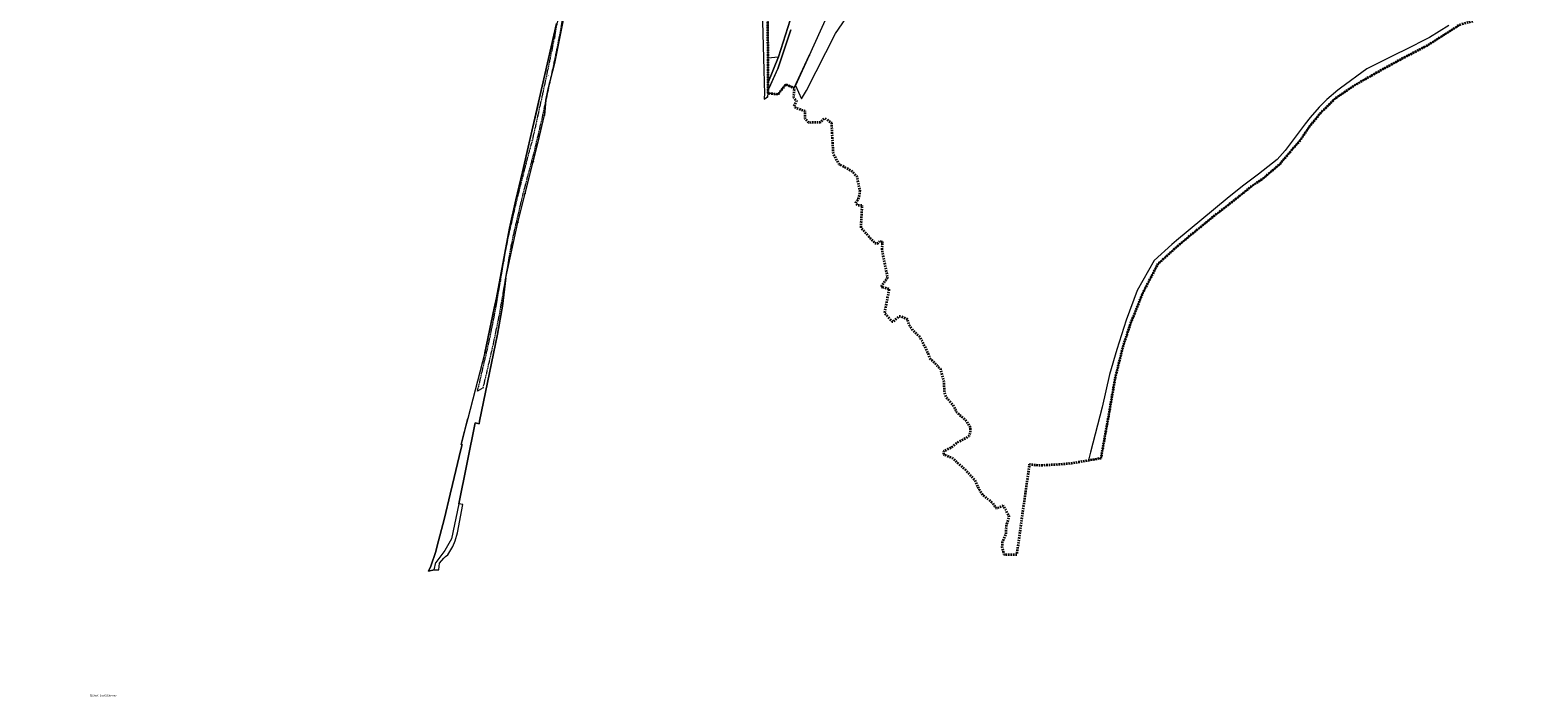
# Model space of a CAD drawing. Header units: metres. Extents: x 7423100 to 7429434, y 5527887 to 5533362.
# Tile 1 of 43: x 7426205 to 7427725, y 5530434 to 5531106. Entities that reach past the tile are written whole.
import ezdxf
from ezdxf.enums import TextEntityAlignment as Align

# ---------------------------------------------------------------- set-up
doc = ezdxf.new("R2010")
doc.units = ezdxf.units.M
doc.header["$MEASUREMENT"] = 0
for name, pattern in [('1.5_0.5', [2, 1.5, -0.5]), ('1.5_1.0', [2.5, 1.5, -1]), ('219-500', [0])]:
    doc.linetypes.add(name, pattern=pattern)
doc.layers.get('0').update_dxf_attribs({"color": 2, "linetype": 'CONTINUOUS', "lineweight": 5})
for name, color, linetype in [('202-punkt graniczny', 7, 'CONTINUOUS'), ('203-punkt graniczny', 7, 'CONTINUOUS'), ('208-opis obrębu', 7, 'CONTINUOUS'), ('216-obręb ewidencyjny', 7, 'CONTINUOUS'), ('218-kontur użytku gruntowego', 7, 'CONTINUOUS'), ('219-działka ewidencyjna', 7, 'CONTINUOUS'), ('jezdnia', 7, 'CONTINUOUS'), ('jezdnia-Atr17', 7, 'CONTINUOUS'), ('pikieta sztuczna', 7, 'CONTINUOUS'), ('pikieta sztuczna-Atr2', 7, 'CONTINUOUS')]:
    doc.layers.add(name, color=color, linetype=linetype)
doc.styles.get("Standard").update_dxf_attribs({"font": 'Working1250.shx', "width": 0.75})

# ---------------------------------------------------------------- blocks, each defined once
blk = doc.blocks.new('203')
at = {"linetype": 'Continuous', "lineweight": 0}
h = blk.add_hatch(color=0, dxfattribs=at)
edge = h.paths.add_edge_path()
edge.add_arc((0, 0), 0.045, 0, 360)
blk = doc.blocks.new('202')
at = {"color": 0, "linetype": 'Continuous', "lineweight": 0}
blk.add_circle((0, 0), 0.25, dxfattribs=at)
blk = doc.blocks.new('PW01')
at = {"linetype": 'Continuous', "lineweight": 13}
h = blk.add_hatch(color=0, dxfattribs=at)
edge = h.paths.add_edge_path()
edge.add_arc((0, 0), 0.045, 0, 360)

msp = doc.modelspace()

# ---------------------------------------------------------------- linework, layer by layer
at = {"layer": '216-obręb ewidencyjny', "color": 7, "linetype": '1.5_1.0', "lineweight": 35, "flags": 128}
msp.add_lwpolyline([(7427465.39, 5530971.07), (7427486.65, 5530995.8), (7427495.11, 5531008.66), (7427506.55, 5531022.56), (7427519.92, 5531035.82), (7427519.91, 5531036.3), (7427540.59, 5531050.32), (7427543.86, 5531052.19), (7427571.29, 5531067.83), (7427590.31, 5531078.09), (7427613.86, 5531090.36), (7427646.86, 5531111.52), (7427660.42, 5531115.01), (7427662.16, 5531129.96), (7427666.71, 5531148.13), (7427670.68, 5531162.93), (7427670.94, 5531163.89), (7427672.3, 5531168.8), (7427678.26, 5531190.44), (7427681.76, 5531206.54), (7427682.92, 5531211.85), (7427685.79, 5531222.97), (7427687.08, 5531227.98), (7427693.27, 5531251.97), (7427696.49, 5531267.22), (7427697.15, 5531271.2), (7427705.01, 5531310.69), (7427706.98, 5531318.96), (7427709.16, 5531328.11), (7427710.97, 5531335.69), (7427711.99, 5531339.94), (7427715.7, 5531355.5), (7427716.72, 5531359.77), (7427717.33, 5531364), (7427719.63, 5531379.83), (7427720.91, 5531389.52), (7427720.1, 5531400.42), (7427722.9, 5531410.64), (7427724.18, 5531415.32), (7427734.05, 5531441.54), (7427734.54, 5531443.09), (7427737.48, 5531452.46), (7427746.03, 5531479.69), (7427750.79, 5531494.86), (7427755.27, 5531510.07), (7427764.29, 5531529.18), (7427769.04, 5531539.24), (7427783.7, 5531570.71), (7427800.96, 5531607.54), (7427810.14, 5531623.35), (7427817.05, 5531636.63), (7427820.22, 5531642.47), (7427823.76, 5531648.03), (7427828.76, 5531655.37), (7427835.75, 5531664.29), (7427847.7, 5531677.49), (7427857.3, 5531686.9), (7427863.35, 5531692.87), (7427866.84, 5531696.83), (7427873.21, 5531704.1), (7427875.02, 5531705.91), (7427875.9, 5531707), (7427877.05, 5531708.44), (7427882.64, 5531718.45), (7427883.93, 5531724.65), (7427887.73, 5531737.45), (7427891.69, 5531759.66), (7427891.48, 5531770.46), (7427892.27, 5531774.96), (7427890.97, 5531788.46), (7427890.75, 5531791.66), (7427885.03, 5531805.66), (7427884.53, 5531810.46), (7427884.63, 5531821.26), (7427891.42, 5531829.87), (7427906.99, 5531843.29), (7427916.38, 5531849.6), (7427929.99, 5531858.62), (7427946.45, 5531871.55), (7427946.91, 5531871.91), (7427951.16, 5531875.24), (7427948.04, 5531885.94), (7427960.54, 5531891.76), (7427964.44, 5531893.96), (7427978.13, 5531902.58), (7427991.32, 5531911), (7427995.73, 5531914.4), (7427996.71, 5531915.9), (7428010.31, 5531933.22), (7428022.68, 5531948.64), (7428034.97, 5531962.18), (7428048.85, 5531977.47), (7428055.64, 5531984.98), (7428067.62, 5531997.2), (7428088.07, 5532025.51), (7428095.13, 5532035.33), (7428118.02, 5532068.16), (7428124.13, 5532078.7), (7428127.6, 5532086.43), (7428137.36, 5532105.5), (7428146.28, 5532123.5), (7428156.46, 5532144.02), (7428165.92, 5532158.25), (7428174.92, 5532171.78), (7428184.81, 5532186.66), (7428197.91, 5532202.59), (7428203.6, 5532209.48), (7428212.77, 5532220.89), (7428222.36, 5532235.31), (7428227.59, 5532243.5), (7428239.65, 5532262.38), (7428262.18, 5532297.65), (7428262.89, 5532298.76), (7428267.28, 5532305.27), (7428280.85, 5532326.69), (7428294.78, 5532347.64), (7428302.22, 5532358.82), (7428306.83, 5532365.67), (7428308.41, 5532368.04), (7428310.22, 5532370.36), (7428313.2, 5532374.23), (7428314.71, 5532376.31), (7428318.18, 5532381.07), (7428330.97, 5532398.67), (7428340.32, 5532409.75), (7428341.48, 5532411.12), (7428357.54, 5532430.19), (7428358.07, 5532430.74), (7428411.8, 5532486.32), (7428420.17, 5532494.97), (7428420.71, 5532514.43), (7428420.95, 5532523.18), (7428421.59, 5532527.21), (7428425.03, 5532549.05), (7428428.58, 5532569.99), (7428428.82, 5532571.49), (7428433.55, 5532592.4), (7428433.7, 5532593.44), (7428439.72, 5532619.61), (7428441.16, 5532625.98), (7428447.68, 5532655.92), (7428448.85, 5532661.03), (7428450.4, 5532665.64), (7428456.16, 5532686.26), (7428464.05, 5532721.04), (7428466.61, 5532731.38), (7428471.44, 5532750.92), (7428477.31, 5532786.2), (7428477.75, 5532788.76), (7428481.61, 5532811.28), (7428485.02, 5532830.33), (7428485.96, 5532835.64), (7428489.02, 5532852.8), (7428491.88, 5532884.65), (7428490.49, 5532905.24), (7428489.9, 5532907.75), (7428488.34, 5532914.39), (7428477.51, 5532960.55), (7428474.58, 5532973.05), (7428466, 5532997.55), (7428463.57, 5533004.48), (7428458.75, 5533013.92), (7428458.62, 5533014.17), (7428456.91, 5533017.43), (7428443.52, 5533043.76), (7428441.89, 5533047.26), (7428432.02, 5533068.57), (7428429.1, 5533071.41), (7428421.46, 5533086.24), (7428417.65, 5533092.55), (7428416.37, 5533094.67), (7428407.6, 5533109.19), (7428399.88, 5533122.56), (7428399, 5533122.14), (7428384.14, 5533113.56), (7428358.23, 5533099.08), (7428353.17, 5533095.29), (7428350.35, 5533093.25), (7428346.37, 5533087.46), (7428335.97, 5533072.33), (7428323.99, 5533067.92), (7428302.18, 5533062.69), (7428276.87, 5533061.14), (7428266.59, 5533051.05), (7428253.59, 5533046.43), (7428242.99, 5533044.21), (7428237.11, 5533042.98), (7428216.6, 5533038.69), (7428207.43, 5533032.49), (7428201.31, 5533028.37), (7428186.87, 5533034.21), (7428178.41, 5533037.64), (7428168.31, 5533043.53), (7428156.68, 5533050.32), (7428152.08, 5533051.21), (7428139.57, 5533053.7), (7428130.77, 5533054.49), (7428119.27, 5533054.07), (7428110.39, 5533057.64), (7428098.36, 5533062.45), (7428085.46, 5533065.12), (7428082.36, 5533065.74), (7428081.89, 5533065.84), (7428070.35, 5533068.22), (7428061.98, 5533066.4), (7428048.15, 5533063.39), (7428038.77, 5533047.18), (7428032.37, 5533043.17), (7428026.27, 5533043.06), (7428020.58, 5533038.95), (7428010.18, 5533037.34), (7428004.88, 5533032.35), (7428000.78, 5533031.33), (7427991.37, 5533039.32), (7427978.58, 5533036.3), (7427952.09, 5533018.67), (7427941.39, 5533020.76), (7427919.92, 5533006.23), (7427911, 5533012.52), (7427905.49, 5533014.21), (7427886.6, 5533008.59), (7427878.01, 5533000.38), (7427860.42, 5533000.76), (7427856.1, 5533001.85), (7427848.81, 5532996.66), (7427844.63, 5532991.34), (7427833.61, 5532990.73), (7427830.19, 5532991.64), (7427821.61, 5532993.91), (7427801.42, 5532985.49), (7427799.22, 5532979.48), (7427785.84, 5532966.97), (7427779.24, 5532967.86), (7427772.74, 5532960.45), (7427767.37, 5532956.38), (7427761.35, 5532951.84), (7427743.15, 5532949.01), (7427722.47, 5532935.19), (7427714.87, 5532934.58), (7427709.39, 5532926.54), (7427704.5, 5532919.36), (7427708.29, 5532915.77), (7427670.41, 5532894.32), (7427670.93, 5532880.52), (7427657.14, 5532869.3), (7427642.64, 5532867.08), (7427645.86, 5532850.69), (7427643.03, 5532847), (7427633.28, 5532834.37), (7427615.99, 5532825.25), (7427601.39, 5532824.63), (7427597.79, 5532823.93), (7427581.3, 5532814.61), (7427580.3, 5532810.2), (7427580.42, 5532795), (7427576.24, 5532791), (7427570.13, 5532794.22), (7427563.82, 5532792.78), (7427562.43, 5532787.98), (7427561.24, 5532774.38), (7427551.65, 5532769.58), (7427547.26, 5532760.96), (7427544.28, 5532754.15), (7427533.08, 5532741.74), (7427525.48, 5532737.93), (7427518.21, 5532726.52), (7427513.32, 5532717.41), (7427504.52, 5532717.4), (7427487.72, 5532704.38), (7427495.32, 5532704.29), (7427498.54, 5532689.89), (7427484.95, 5532677.28), (7427484.98, 5532651.87), (7427464.18, 5532651.45), (7427460.58, 5532649.84), (7427460.99, 5532643.84), (7427465.4, 5532634.15), (7427460.42, 5532613.54), (7427455.72, 5532615.13), (7427452.43, 5532610.13), (7427448.23, 5532604.02), (7427444.65, 5532592.42), (7427427.06, 5532617.78), (7427421.61, 5532625.63), (7427420.8, 5532626.79), (7427411.78, 5532658.19), (7427364.62, 5532687.57), (7427347.71, 5532698.11), (7427346.79, 5532699.21), (7427344.7, 5532701.4), (7427342.3, 5532704.01), (7427333.69, 5532713.7), (7427318.37, 5532727.88), (7427303.07, 5532740.88), (7427298.11, 5532747.05), (7427296.37, 5532749.08), (7427268.49, 5532781.32), (7427267.82, 5532783.26), (7427259.56, 5532807), (7427252.16, 5532814.12), (7427243.84, 5532820.46), (7427230.79, 5532830.42), (7427219.84, 5532834.08), (7427209.87, 5532841.08), (7427193.37, 5532852.69), (7427182.89, 5532860), (7427174.62, 5532859.49), (7427145.07, 5532858.45), (7427135.91, 5532866.04), (7427132.23, 5532869.46), (7427126.09, 5532875.17), (7427076.64, 5532870.89), (7427049.99, 5532868.58), (7427047.59, 5532868.37), (7427026.08, 5532874.55), (7427016.08, 5532860.54), (7427008.18, 5532860.73), (7426998.37, 5532865.01), (7426993.57, 5532865.31), (7426989.58, 5532862.4), (7426988.78, 5532860.4), (7426986.29, 5532851.8), (7426984.19, 5532848.5), (7426982.39, 5532847.69), (7426978.39, 5532847.49), (7426977.09, 5532848.19), (7426969.09, 5532851.58), (7426959.87, 5532862.77), (7426953.16, 5532871.16), (7426945.26, 5532873.55), (7426936.06, 5532873.14), (7426920.57, 5532864.42), (7426901.08, 5532863.8), (7426886.66, 5532866.48), (7426858.04, 5532878.55), (7426848.24, 5532881.24), (7426836.84, 5532880.62), (7426827.84, 5532879.91), (7426830.51, 5532900.52), (7426808.91, 5532900.59), (7426800.31, 5532895.22), (7426796.37, 5532893.4), (7426789.7, 5532888.11), (7426781.63, 5532889.28), (7426754.99, 5532893.14), (7426744.12, 5532893.84), (7426734.31, 5532891.8), (7426711.8, 5532899.48), (7426702, 5532898.36), (7426693.7, 5532899.45), (7426692.22, 5532900.2), (7426674.39, 5532909.13), (7426669.98, 5532913.63), (7426663.87, 5532922.12), (7426661.18, 5532925.82), (7426658.16, 5532931.82), (7426655.95, 5532934.41), (7426649.04, 5532945.81), (7426645.83, 5532951.2), (7426640.82, 5532959.4), (7426638.03, 5532965.11), (7426635.21, 5532971.85), (7426627.58, 5532990.09), (7426626.18, 5532991.48), (7426624.88, 5532994.48), (7426623.97, 5532999.48), (7426620.98, 5533006.08), (7426616.87, 5533014.08), (7426614.76, 5533021.27), (7426613.64, 5533026.07), (7426610.63, 5533032.47), (7426608.22, 5533041.77), (7426605.48, 5533049.24), (7426603.61, 5533051.26), (7426592.7, 5533056.75), (7426580.15, 5533046.73), (7426559.81, 5533036.46), (7426519.01, 5533024.9), (7426518.28, 5533023.04), (7426514.97, 5533017.94), (7426514.75, 5533017.59), (7426500.99, 5532994.8), (7426500.35, 5532993.34), (7426498.19, 5532988.31), (7426496.88, 5532985.26), (7426490.01, 5532968.92), (7426485.4, 5532963.11), (7426483.96, 5532961.5), (7426472.92, 5532949.1), (7426472.15, 5532948.45), (7426452.58, 5532932.24), (7426428.19, 5532912.05), (7426404.95, 5532894.16), (7426397.78, 5532889.1), (7426388.33, 5532882.33), (7426375.2, 5532872.72), (7426353.34, 5532856.95), (7426347.97, 5532853.12), (7426324.46, 5532836.35), (7426308.66, 5532825.84), (7426302.59, 5532821.82), (7426280.93, 5532806.53), (7426256.54, 5532788.68), (7426246.89, 5532772.58), (7426238.77, 5532759.05), (7426236.22, 5532754.79), (7426233.15, 5532748.09), (7426223.08, 5532729.89), (7426207.6, 5532686.75), (7426205.22, 5532668.96), (7426205.34, 5532656.24), (7426209.96, 5532635.56), (7426270.77, 5532631.12), (7426295.38, 5532629.65), (7426305.25, 5532629.45), (7426316.44, 5532629.22), (7426328.89, 5532628.97), (7426383.49, 5532627.84), (7426385.49, 5532624.62), (7426413.22, 5532606.59), (7426432.44, 5532579.29), (7426443.17, 5532570.44), (7426447.97, 5532566.55), (7426451.02, 5532567.14), (7426461.37, 5532569.14), (7426478.18, 5532564.16), (7426480.97, 5532561.23), (7426483.68, 5532558.37), (7426512.71, 5532536.9), (7426518.25, 5532525.75), (7426527.4, 5532507.34), (7426528.95, 5532504.21), (7426550.34, 5532513.94), (7426578.56, 5532504.07), (7426582.06, 5532504.15), (7426613.86, 5532504.82), (7426617.75, 5532514.72), (7426623.85, 5532512.23), (7426648.75, 5532521.26), (7426655.66, 5532511.37), (7426666.78, 5532507.62), (7426670.47, 5532506.38), (7426687.18, 5532509.1), (7426688.46, 5532513.51), (7426696.31, 5532513.53), (7426710.76, 5532513.53), (7426713.35, 5532512.17), (7426715.28, 5532511.14), (7426718.81, 5532512.36), (7426724.26, 5532514.25), (7426729.27, 5532506.35), (7426741.47, 5532506.27), (7426752.07, 5532508.72), (7426762.57, 5532501.94), (7426771, 5532487.04), (7426784.58, 5532482.07), (7426784.61, 5532480.06), (7426784.74, 5532475.23), (7426798.04, 5532465.6), (7426803.52, 5532472.24), (7426815.21, 5532479.25), (7426817.5, 5532488.26), (7426823.9, 5532489.19), (7426833.5, 5532490.58), (7426844.71, 5532486.59), (7426861.41, 5532486.81), (7426874.15, 5532476.26), (7426878.53, 5532472.63), (7426886.83, 5532474.04), (7426887.52, 5532483.34), (7426894.84, 5532477.35), (7426905.33, 5532474.36), (7426924.83, 5532475.68), (7426948.46, 5532452.04), (7426964.32, 5532445.33), (7426976.98, 5532439.97), (7426984.88, 5532440.72), (7426988.48, 5532440.66), (7426992.18, 5532439.66), (7426995.88, 5532437.76), (7426977.65, 5532403.01), (7426962.67, 5532374.42), (7426960.36, 5532369.95), (7426955.2, 5532359.9), (7426924.94, 5532300.98), (7426921.45, 5532292.26), (7426919.66, 5532283.66), (7426917.17, 5532271.65), (7426911.31, 5532227.57), (7426911.15, 5532226.39), (7426909.94, 5532217.32), (7426909.34, 5532212.84), (7426904.97, 5532190.63), (7426902.69, 5532174.22), (7426892.77, 5532101.7), (7426892.48, 5532099.71), (7426891.98, 5532096.3), (7426902.63, 5532060.9), (7426905.03, 5532052.91), (7426908.77, 5532035.02), (7426912.8, 5532004.4), (7426914, 5531995.32), (7426900.71, 5531976.53), (7426903.32, 5531976.09), (7426918.79, 5531973.49), (7426934.31, 5531960.45), (7426940.15, 5531954.66), (7426947.86, 5531949.55), (7426956.74, 5531945.34), (7426966.06, 5531940.92), (7426985.89, 5531931.5), (7426992.71, 5531925.4), (7427008.28, 5531920.67), (7427008.58, 5531920.57), (7427018.94, 5531917.44), (7427022.51, 5531916.34), (7427036.52, 5531909.46), (7427039.97, 5531904.23), (7427045.05, 5531896.56), (7427045.71, 5531886.51), (7427046.93, 5531869.5), (7427039.34, 5531861.65), (7427039.77, 5531849.58), (7427058.41, 5531833.42), (7427069.04, 5531835.52), (7427077.31, 5531833.2), (7427066.34, 5531809.48), (7427059.22, 5531795.17), (7427047.43, 5531771.5), (7427030.72, 5531737.93), (7427030.13, 5531733.63), (7427029.43, 5531731.43), (7427022.66, 5531709.42), (7427019.27, 5531700.11), (7427014.28, 5531685.4), (7427001.92, 5531652.59), (7427000.53, 5531646.58), (7426999.52, 5531641.61), (7426998.23, 5531631.7), (7426991.78, 5531594.74), (7426991.4, 5531583.17), (7426990.27, 5531566.87), (7426990.24, 5531550.36), (7426989.73, 5531544.77), (7426987.64, 5531522.63), (7426985.96, 5531504.82), (7426984.82, 5531493.03), (7426986.1, 5531487.11), (7426981.47, 5531443.78), (7426977.76, 5531429.02), (7426975.05, 5531404.33), (7426975.44, 5531396.13), (7426974.63, 5531391.34), (7426974.71, 5531388.72), (7426973.15, 5531375.95), (7426972.52, 5531370.17), (7426972.26, 5531369.28), (7426962.42, 5531315.6), (7426962.3, 5531314.96), (7426956.92, 5531271.95), (7426953.08, 5531240.63), (7426952.41, 5531236), (7426949.55, 5531199.94), (7426949.29, 5531182.09), (7426948.67, 5531151.75), (7426948.83, 5531077.97), (7426948.89, 5531052.46), (7426949, 5531044.75), (7426949.06, 5531042.26), (7426959.47, 5531041.2), (7426967.17, 5531051.07), (7426975.56, 5531047.46), (7426974.73, 5531037.81), (7426977.82, 5531034.33), (7426975.26, 5531028.98), (7426976.11, 5531028.3), (7426977.17, 5531027.68), (7426986.27, 5531024.3), (7426986.18, 5531016.79), (7426989.75, 5531012.82), (7427001.99, 5531013.1), (7427006.48, 5531017.32), (7427011.17, 5531013.73), (7427012.99, 5531012.33), (7427014.48, 5530985.54), (7427014.74, 5530981.13), (7427020.54, 5530971.03), (7427033.35, 5530964.15), (7427038.55, 5530958.35), (7427040.32, 5530950.17), (7427041.57, 5530944.36), (7427041.49, 5530941.06), (7427040.68, 5530937.35), (7427039.38, 5530934.35), (7427037.7, 5530932.55), (7427037.39, 5530931.15), (7427038.89, 5530929.65), (7427043.79, 5530929.36), (7427042.62, 5530906.75), (7427051.9, 5530896.56), (7427056.64, 5530891.37), (7427059.44, 5530890.87), (7427061.75, 5530893.09), (7427064.44, 5530892.38), (7427063.86, 5530884.68), (7427067.06, 5530868.79), (7427069.58, 5530856.38), (7427067.98, 5530854.38), (7427063.19, 5530847.37), (7427071.19, 5530845.18), (7427067.66, 5530826.85), (7427066.52, 5530820.97), (7427074.23, 5530812.38), (7427075.63, 5530812.48), (7427078.76, 5530815.4), (7427081.33, 5530817.79), (7427083.13, 5530817.69), (7427089.73, 5530814.8), (7427090.84, 5530809.4), (7427095.06, 5530803.62), (7427099.57, 5530799.35), (7427102.05, 5530797.01), (7427110.17, 5530781.02), (7427111.98, 5530775.52), (7427113.88, 5530773.62), (7427119.56, 5530767.9), (7427122.91, 5530764.53), (7427126.31, 5530751.64), (7427126.72, 5530742.44), (7427127.63, 5530738.44), (7427128.73, 5530735.94), (7427135.94, 5530727.75), (7427138.95, 5530721.45), (7427141.45, 5530718.85), (7427147.76, 5530713.76), (7427152.67, 5530706.46), (7427153.17, 5530702.86), (7427152.87, 5530700.66), (7427151.68, 5530696.86), (7427148.68, 5530694.86), (7427140.3, 5530690.45), (7427133.89, 5530685.24), (7427126.01, 5530681.43), (7427126.1, 5530678.63), (7427128.3, 5530677.73), (7427134.8, 5530674.94), (7427139.71, 5530670.44), (7427147.22, 5530663.75), (7427153.83, 5530656.66), (7427155.34, 5530654.95), (7427157.53, 5530652.46), (7427162.16, 5530642.77), (7427165.25, 5530637.97), (7427175.76, 5530629.58), (7427178.57, 5530624.69), (7427180.77, 5530624.69), (7427186.27, 5530626.91), (7427192.08, 5530616), (7427189.19, 5530606.6), (7427188.9, 5530598.51), (7427185.31, 5530590.49), (7427185.03, 5530585.49), (7427186.32, 5530580.79), (7427186.94, 5530577.59), (7427200.13, 5530577.71), (7427212.92, 5530668.53), (7427222.92, 5530667.54), (7427239.22, 5530668.36), (7427254.72, 5530669.58), (7427272.1, 5530672.58), (7427285.02, 5530674.82), (7427292.63, 5530716.94), (7427299.23, 5530754.84), (7427307.45, 5530788.08), (7427314.93, 5530810.57), (7427327.03, 5530840.89), (7427342.59, 5530870.71), (7427344.82, 5530872.71), (7427348.58, 5530876.1), (7427360.47, 5530886.83), (7427372.76, 5530897.35), (7427375.04, 5530899.22), (7427399.94, 5530919.58), (7427404.64, 5530923.21), (7427411.42, 5530928.44), (7427415.71, 5530931.74), (7427439.25, 5530950.63), (7427447.3, 5530955.64)], close=True, dxfattribs=at)
at = {"layer": '218-kontur użytku gruntowego', "color": 3, "linetype": 'Continuous', "lineweight": 18, "flags": 128}
for points in [[(7426734.44, 5531073.86), (7426751.23, 5531157.67)], [(7426948.67, 5531151.75), (7426948.83, 5531077.97)], [(7426959.69, 5531078.73), (7426983.29, 5531152.94)], [(7426983.29, 5531152.94), (7426959.69, 5531078.73)], [(7427017.35, 5531102.46), (7427038.05, 5531132.47)], [(7426735.84, 5531112.5), (7426718.91, 5531037.55)], [(7427008.14, 5531118.82), (7426990.67, 5531080.23)], [(7426959.06, 5531066.9), (7426972.1, 5531105.95)], [(7426987.95, 5531044.99), (7427017.35, 5531102.46)], [(7427615.94, 5531098.22), (7427611.93, 5531096.2)], [(7427613.86, 5531090.36), (7427646.86, 5531111.52)], [(7427635.7, 5531110.31), (7427615.94, 5531098.22)], [(7427594.83, 5531087.6), (7427579.24, 5531079.83)], [(7427590.31, 5531078.09), (7427613.86, 5531090.36)], [(7427611.93, 5531096.2), (7427594.83, 5531087.6)], [(7426727.61, 5531046.51), (7426734.44, 5531073.86)], [(7426948.83, 5531077.97), (7426959.69, 5531078.73)], [(7426959.69, 5531078.73), (7426948.89, 5531052.46)], [(7426950.49, 5531048.03), (7426959.06, 5531066.9)], [(7426990.67, 5531080.23), (7426976.77, 5531050.09)], [(7427552.74, 5531066.62), (7427526.2, 5531047.26)], [(7427543.86, 5531052.19), (7427571.29, 5531067.83)], [(7427579.24, 5531079.83), (7427552.74, 5531066.62)], [(7427571.29, 5531067.83), (7427582.65, 5531073.96)], [(7427582.65, 5531073.96), (7427590.31, 5531078.09)], [(7426948.89, 5531052.46), (7426949, 5531044.75)], [(7427540.59, 5531050.32), (7427543.86, 5531052.19)], [(7426718.91, 5531037.55), (7426716.01, 5531024.99)], [(7426725.1, 5531035.19), (7426727.61, 5531046.51)], [(7426949, 5531044.75), (7426950.49, 5531048.03)], [(7426976.77, 5531050.09), (7426982.81, 5531036.39)], [(7426982.81, 5531036.39), (7426987.95, 5531044.99)], [(7427523.65, 5531045.14), (7427512.7, 5531035.81)], [(7427519.91, 5531036.3), (7427540.59, 5531050.32)], [(7427519.92, 5531035.82), (7427519.91, 5531036.3)], [(7427526.2, 5531047.26), (7427523.65, 5531045.14)], [(7426716.01, 5531024.99), (7426710.15, 5530999.58)], [(7426723.68, 5531019.94), (7426725.1, 5531035.19)], [(7427495.11, 5531008.66), (7427506.55, 5531022.56)], [(7427504.81, 5531028.26), (7427495.89, 5531017.74)], [(7427512.7, 5531035.81), (7427504.81, 5531028.26)], [(7427506.55, 5531022.56), (7427519.92, 5531035.82)], [(7426717.26, 5530993), (7426723.68, 5531019.94)], [(7427490.83, 5531011.3), (7427470.47, 5530984.42)], [(7427486.65, 5530995.8), (7427495.11, 5531008.66)], [(7427495.89, 5531017.74), (7427490.83, 5531011.3)], [(7426710.15, 5530999.58), (7426701.73, 5530963.09)], [(7426712.53, 5530973.12), (7426717.26, 5530993)], [(7427465.39, 5530971.07), (7427486.65, 5530995.8)], [(7427462.44, 5530975.39), (7427443.6, 5530960.75)], [(7427470.47, 5530984.42), (7427462.44, 5530975.39)], [(7426701.73, 5530963.09), (7426699.89, 5530955.46)], [(7426708.42, 5530957.48), (7426712.53, 5530973.12)], [(7427443.6, 5530960.75), (7427427.62, 5530948.75)], [(7427447.3, 5530955.64), (7427465.39, 5530971.07)], [(7426699.89, 5530955.46), (7426694.9, 5530934.78)], [(7426704.14, 5530941.23), (7426707.08, 5530952.4)], [(7426707.08, 5530952.4), (7426708.42, 5530957.48)], [(7427427.62, 5530948.75), (7427412.19, 5530936.11)], [(7427415.71, 5530931.74), (7427439.25, 5530950.63)], [(7427439.25, 5530950.63), (7427447.3, 5530955.64)], [(7426694.49, 5530932.96), (7426690.12, 5530913.43)], [(7426694.9, 5530934.78), (7426694.49, 5530932.96)], [(7426697.05, 5530912.09), (7426704.14, 5530941.23)], [(7427412.19, 5530936.11), (7427361.08, 5530893.81)], [(7427411.42, 5530928.44), (7427415.71, 5530931.74)], [(7427372.76, 5530897.35), (7427399.94, 5530919.58)], [(7427399.94, 5530919.58), (7427404.64, 5530923.21)], [(7427404.64, 5530923.21), (7427411.42, 5530928.44)], [(7426684.93, 5530856.17), (7426697.05, 5530912.09)], [(7426688.53, 5530906.35), (7426686.86, 5530897.47)], [(7426690.12, 5530913.43), (7426688.53, 5530906.35)], [(7426685.41, 5530889.8), (7426675.26, 5530835.97)], [(7426686.86, 5530897.47), (7426685.41, 5530889.8)], [(7427356.14, 5530889.73), (7427338.53, 5530873.87)], [(7427348.58, 5530876.1), (7427360.47, 5530886.83)], [(7427361.08, 5530893.81), (7427356.14, 5530889.73)], [(7427360.47, 5530886.83), (7427372.76, 5530897.35)], [(7427338.53, 5530873.87), (7427321.47, 5530843.37)], [(7427327.03, 5530840.89), (7427342.59, 5530870.71)], [(7427342.59, 5530870.71), (7427344.82, 5530872.71)], [(7427344.82, 5530872.71), (7427348.58, 5530876.1)], [(7426681.57, 5530827.9), (7426684.93, 5530856.17)], [(7427321.47, 5530843.37), (7427310.34, 5530813.52)], [(7427314.93, 5530810.57), (7427327.03, 5530840.89)], [(7426673.15, 5530825.88), (7426670.03, 5530811.32)], [(7426675.26, 5530835.97), (7426673.15, 5530825.88)], [(7426676.5, 5530799.51), (7426681.57, 5530827.9)], [(7426670.03, 5530811.32), (7426663.48, 5530780.72)], [(7427310.34, 5530813.52), (7427300.91, 5530784.09)], [(7427307.45, 5530788.08), (7427314.93, 5530810.57)], [(7426658.32, 5530711.85), (7426676.5, 5530799.51)], [(7426663.48, 5530780.72), (7426646.52, 5530714.75)], [(7427300.91, 5530784.09), (7427293.37, 5530758.79)], [(7427299.23, 5530754.84), (7427307.45, 5530788.08)], [(7427293.37, 5530758.79), (7427286.1, 5530726.06)], [(7427292.63, 5530716.94), (7427299.23, 5530754.84)], [(7427286.1, 5530726.06), (7427274.21, 5530680.62)], [(7427285.02, 5530674.82), (7427292.63, 5530716.94)], [(7426637.27, 5530628.8), (7426653.73, 5530710.08)], [(7426644.64, 5530707.36), (7426639.85, 5530688.51)], [(7426646.52, 5530714.75), (7426644.64, 5530707.36)], [(7426653.73, 5530710.08), (7426657.77, 5530709.31)], [(7426657.77, 5530709.31), (7426658.32, 5530711.85)], [(7426640.62, 5530688.3), (7426639.43, 5530683.27)], [(7426639.85, 5530688.51), (7426640.62, 5530688.3)], [(7426639.43, 5530683.27), (7426631.07, 5530648.03)], [(7427274.21, 5530680.62), (7427272.1, 5530672.58)], [(7427272.1, 5530672.58), (7427285.02, 5530674.82)], [(7426631.07, 5530648.03), (7426628.68, 5530638.26)], [(7426628.68, 5530638.26), (7426622.81, 5530614.26)], [(7426635.96, 5530599.49), (7426641.32, 5530628.08)], [(7426641.32, 5530628.08), (7426637.27, 5530628.8)], [(7426622.81, 5530614.26), (7426615.08, 5530584.97)], [(7426633.62, 5530591.45), (7426635.96, 5530599.49)], [(7426614.32, 5530580.78), (7426609.19, 5530566.05)], [(7426615.08, 5530584.97), (7426614.32, 5530580.78)], [(7426626.44, 5530577.43), (7426631.25, 5530585.61)], [(7426631.25, 5530585.61), (7426633.62, 5530591.45)], [(7426609.19, 5530566.05), (7426606.84, 5530560.91)], [(7426617.4, 5530562.22), (7426617.85, 5530569.01)], [(7426617.85, 5530569.01), (7426622.46, 5530573.92)], [(7426622.46, 5530573.92), (7426624.11, 5530575.68)], [(7426624.11, 5530575.68), (7426626.44, 5530577.43)], [(7426606.84, 5530560.91), (7426612.52, 5530562.16)], [(7426612.52, 5530562.16), (7426617.4, 5530562.22)]]:
    msp.add_lwpolyline(points, dxfattribs=at)
at = {"layer": '219-działka ewidencyjna', "color": 7, "linetype": '219-500', "lineweight": 18, "flags": 128}
for points in [[(7426942.7, 5531151.26), (7426944.87, 5531065.57)], [(7426948.67, 5531151.75), (7426948.83, 5531077.97)], [(7426983.29, 5531152.94), (7426959.69, 5531078.73)], [(7426734.44, 5531073.86), (7426747.27, 5531137.89)], [(7426718.91, 5531037.55), (7426735.84, 5531112.5)], [(7427008.14, 5531118.82), (7426990.67, 5531080.23)], [(7426972.1, 5531105.95), (7426959.06, 5531066.9)], [(7426727.61, 5531046.51), (7426734.44, 5531073.86)], [(7426948.83, 5531077.97), (7426948.89, 5531052.46)], [(7426948.89, 5531052.46), (7426959.69, 5531078.73)], [(7426949, 5531044.75), (7426959.06, 5531066.9)], [(7426975.56, 5531047.46), (7426990.67, 5531080.23)], [(7426944.87, 5531065.57), (7426945.46, 5531041.33)], [(7426948.89, 5531052.46), (7426949, 5531044.75)], [(7426701.73, 5530963.09), (7426718.91, 5531037.55)], [(7426727.61, 5531046.51), (7426725.1, 5531035.19)], [(7426945.13, 5531036.16), (7426948.6, 5531038.53)], [(7426945.2, 5531037.39), (7426945.13, 5531036.16)], [(7426945.46, 5531041.33), (7426945.2, 5531037.39)], [(7426949.06, 5531042.26), (7426948.6, 5531038.53)], [(7426949, 5531044.75), (7426949.06, 5531042.26)], [(7426949.06, 5531042.26), (7426959.47, 5531041.2)], [(7426959.47, 5531041.2), (7426967.17, 5531051.07)], [(7426975.56, 5531047.46), (7426967.17, 5531051.07)], [(7426725.1, 5531035.19), (7426723.68, 5531019.94)], [(7426712.53, 5530973.12), (7426723.68, 5531019.94)], [(7426694.9, 5530934.78), (7426701.73, 5530963.09)], [(7426704.14, 5530941.23), (7426712.53, 5530973.12)], [(7426688.53, 5530906.35), (7426694.9, 5530934.78)], [(7426697.05, 5530912.09), (7426704.14, 5530941.23)], [(7426675.26, 5530835.97), (7426688.53, 5530906.35)], [(7426684.93, 5530856.17), (7426697.05, 5530912.09)], [(7426684.93, 5530856.17), (7426681.57, 5530827.9)], [(7426670.03, 5530811.32), (7426673.15, 5530825.88)], [(7426673.15, 5530825.88), (7426675.26, 5530835.97)], [(7426681.57, 5530827.9), (7426676.5, 5530799.51)], [(7426663.48, 5530780.72), (7426670.03, 5530811.32)], [(7426676.5, 5530799.51), (7426658.32, 5530711.85)], [(7426663.48, 5530780.72), (7426646.52, 5530714.75)], [(7426653.73, 5530710.08), (7426637.27, 5530628.8)], [(7426639.85, 5530688.51), (7426646.52, 5530714.75)], [(7426657.77, 5530709.31), (7426653.73, 5530710.08)], [(7426658.32, 5530711.85), (7426657.77, 5530709.31)], [(7426639.43, 5530683.27), (7426640.62, 5530688.3)], [(7426639.85, 5530688.51), (7426640.62, 5530688.3)], [(7426631.07, 5530648.03), (7426639.43, 5530683.27)], [(7426628.68, 5530638.26), (7426631.07, 5530648.03)], [(7426622.81, 5530614.26), (7426628.68, 5530638.26)], [(7426637.27, 5530628.8), (7426630.1, 5530593.53)], [(7426615.08, 5530584.97), (7426622.81, 5530614.26)], [(7426609.19, 5530566.05), (7426614.32, 5530580.78)], [(7426623.28, 5530581.77), (7426614.31, 5530569.75)], [(7426614.32, 5530580.78), (7426615.08, 5530584.97)], [(7426630.1, 5530593.53), (7426623.28, 5530581.77)], [(7426606.84, 5530560.91), (7426609.19, 5530566.05)], [(7426612.52, 5530562.16), (7426614.31, 5530569.75)], [(7426612.52, 5530562.16), (7426606.84, 5530560.91)]]:
    msp.add_lwpolyline(points, dxfattribs=at)
at = {"layer": 'jezdnia', "color": 7, "linetype": '1.5_0.5', "lineweight": 18, "flags": 128}
msp.add_lwpolyline([(7426798.18, 5531304.66), (7426804.02, 5531307.71), (7426808.43, 5531309.57), (7426811.04, 5531310.79), (7426814.56, 5531312.2), (7426819.86, 5531314.32), (7426822.59, 5531315.44), (7426824.98, 5531316.49), (7426828.65, 5531318.01), (7426832.8, 5531320.03), (7426837.79, 5531322.64), (7426842.5, 5531325.49), (7426850.21, 5531330.43), (7426855.47, 5531334.03), (7426865.84, 5531341.53), (7426869.56, 5531344.16), (7426873.72, 5531347.18), (7426877.08, 5531349.53), (7426883.24, 5531353.7), (7426888.7, 5531357.25), (7426893.54, 5531359.95), (7426900.9, 5531363.46), (7426905.64, 5531365.15), (7426911, 5531366.93), (7426917.58, 5531368.87), (7426922.07, 5531370.06), (7426927.4, 5531371.47), (7426931.71, 5531372.61), (7426934.89, 5531373.39), (7426939.87, 5531374.83), (7426942.85, 5531375.62), (7426947.48, 5531376.88), (7426954.64, 5531379.03), (7426960.02, 5531380.63), (7426962.06, 5531380.9), (7426964.82, 5531381.84), (7426968.16, 5531383.93), (7426972.46, 5531388.05), (7426974.8, 5531396.23), (7426975.7, 5531400.3), (7426976.71, 5531405.48), (7426978.23, 5531416.73), (7426979.11, 5531424.8), (7426979.23, 5531425.39), (7426979.52, 5531428.99), (7426980.67, 5531443.48), (7426975.57, 5531441.51), (7426974.6, 5531429.84), (7426974.35, 5531427.57), (7426973.33, 5531418.06), (7426970.89, 5531400.93), (7426970.01, 5531397.5), (7426969.43, 5531395.42), (7426968.88, 5531394.16), (7426967.8, 5531391.83), (7426966.57, 5531390.25), (7426965.98, 5531389.6), (7426963.85, 5531388.07), (7426962.47, 5531387.21), (7426958.2, 5531385.39), (7426953.77, 5531383.9), (7426941.66, 5531380.54), (7426933.8, 5531378.36), (7426928.73, 5531376.95), (7426925.69, 5531376.06), (7426920.37, 5531374.69), (7426917.93, 5531374.21), (7426913.22, 5531372.9), (7426908.62, 5531371.46), (7426904.07, 5531369.98), (7426899.66, 5531368.32), (7426895.44, 5531366.57), (7426891.92, 5531364.6), (7426882.99, 5531359.42), (7426878.89, 5531356.7), (7426872.66, 5531352.42), (7426866.45, 5531348.05), (7426861.01, 5531344.07), (7426853.92, 5531339.08), (7426847.09, 5531334.35), (7426840.44, 5531330.02), (7426834.88, 5531326.62), (7426830.97, 5531324.67), (7426824.37, 5531321.65), (7426823.07, 5531321.07), (7426817.46, 5531318.64), (7426810.78, 5531315.84), (7426808, 5531314.71), (7426797.99, 5531310.69), (7426794.92, 5531309.14), (7426789.78, 5531305.67), (7426786.67, 5531303.13), (7426784.46, 5531301.28), (7426782.85, 5531299.74), (7426781.51, 5531298.39), (7426777.01, 5531291.72), (7426776.34, 5531290.01), (7426775.79, 5531288.11), (7426775.17, 5531285.71), (7426774.58, 5531282.74), (7426774.03, 5531279.64), (7426773.46, 5531275.63), (7426772.23, 5531268.55), (7426770.55, 5531260.49), (7426768.78, 5531252.54), (7426767.83, 5531248.68), (7426765.91, 5531241.08), (7426764.47, 5531235.8), (7426762.22, 5531227.91), (7426760.44, 5531221.11), (7426758.25, 5531213.36), (7426755.77, 5531203.06), (7426752.44, 5531189.92), (7426751.72, 5531186.72), (7426750.58, 5531181.88), (7426749.56, 5531177.1), (7426746.35, 5531163.39), (7426743.86, 5531151.59), (7426742.3, 5531143.76), (7426740.69, 5531135.5), (7426740.29, 5531132.9), (7426737.74, 5531119.92), (7426735.01, 5531105.5), (7426733.02, 5531095.42), (7426732.72, 5531093.54), (7426730.32, 5531081.63), (7426727.87, 5531070.15), (7426725.06, 5531056.59), (7426723.48, 5531049.63), (7426721.56, 5531040.26), (7426720.27, 5531034.8), (7426715.27, 5531011.98), (7426711.43, 5530994.98), (7426708.84, 5530985.74), (7426707.27, 5530979.91), (7426706, 5530975.11), (7426704.69, 5530970.24), (7426703.05, 5530963.37), (7426701.59, 5530957.76), (7426699.58, 5530950.15), (7426697.97, 5530943.78), (7426695.76, 5530934.89), (7426693.71, 5530926.35), (7426691.77, 5530917.84), (7426691.01, 5530914.55), (7426688.71, 5530904.68), (7426687.91, 5530901.29), (7426687.04, 5530897.12), (7426685.62, 5530890.23), (7426684.25, 5530882.87), (7426682.67, 5530873.67), (7426681.14, 5530865.02), (7426676.22, 5530835.94), (7426675.3, 5530830.96), (7426672.43, 5530815.46), (7426671.43, 5530810.58), (7426669.05, 5530798.78), (7426666.16, 5530785.58), (7426657.1, 5530746.84), (7426655.83, 5530742.17), (7426662.05, 5530745.44), (7426670.99, 5530783.81), (7426673.59, 5530795.86), (7426677.3, 5530813.44), (7426678.67, 5530821.05), (7426681.23, 5530834.6), (7426686.05, 5530863.83), (7426687.77, 5530873.7), (7426688.99, 5530880.76), (7426690.63, 5530889.54), (7426692.74, 5530899.7), (7426693.65, 5530903.94), (7426696.53, 5530916.27), (7426697.91, 5530922.15), (7426699.31, 5530928.31), (7426700.8, 5530934.5), (7426703.9, 5530946.8), (7426704.53, 5530949.28), (7426705.37, 5530952.22), (7426705.41, 5530952.36), (7426706.82, 5530957.95), (7426708.62, 5530964.62), (7426710.12, 5530970.12), (7426711.53, 5530975.65), (7426712.78, 5530980.44), (7426713.4, 5530982.84), (7426720.16, 5531011.2), (7426721.69, 5531017.75), (7426722.14, 5531019.79), (7426722.87, 5531023.35), (7426725.24, 5531034.08), (7426725.66, 5531035.71), (7426728.48, 5531049.21), (7426734.69, 5531077.95), (7426734.87, 5531078.8), (7426738.96, 5531099.35), (7426740.68, 5531108.58), (7426743.54, 5531123.98), (7426745.39, 5531133.52), (7426747.88, 5531146.18), (7426748.94, 5531151.64), (7426750.21, 5531157.75), (7426752.26, 5531166.74), (7426754.66, 5531177.38), (7426758.14, 5531192.49), (7426760.45, 5531202.22), (7426763.11, 5531212.37), (7426766.22, 5531223.37), (7426768.65, 5531232.11), (7426770.25, 5531238.64), (7426772.61, 5531247.76), (7426774.57, 5531256.05), (7426777.45, 5531269.64), (7426778.18, 5531273.65), (7426779.39, 5531280.59), (7426779.92, 5531282.96), (7426781.08, 5531286.44), (7426781.93, 5531288.72), (7426783.95, 5531291.98), (7426786.57, 5531295.24), (7426789.86, 5531298.58), (7426793.82, 5531301.66)], close=True, dxfattribs=at)

# ---------------------------------------------------------------- block references
at = {"layer": '202-punkt graniczny', "color": 7, "linetype": 'Continuous', "lineweight": 18}
for p in [(7426990.67, 5531080.23), (7426967.17, 5531051.07), (7426948.6, 5531038.53), (7426949.06, 5531042.26), (7426959.47, 5531041.2), (7426975.56, 5531047.46), (7426723.68, 5531019.94), (7426712.53, 5530973.12), (7426704.14, 5530941.23), (7426697.05, 5530912.09), (7426639.85, 5530688.51)]:
    msp.add_blockref('202', p, dxfattribs=at)
at = {"layer": '203-punkt graniczny', "color": 7, "linetype": 'Continuous', "lineweight": 18}
for p in [(7426734.44, 5531073.86), (7426948.83, 5531077.97), (7426959.06, 5531066.9), (7426959.69, 5531078.73), (7426944.87, 5531065.57), (7426948.89, 5531052.46), (7426718.91, 5531037.55), (7426727.61, 5531046.51), (7426945.13, 5531036.16), (7426945.2, 5531037.39), (7426945.46, 5531041.33), (7426949, 5531044.75), (7426725.1, 5531035.19), (7426701.73, 5530963.09), (7426694.9, 5530934.78), (7426688.53, 5530906.35), (7426684.93, 5530856.17), (7426673.15, 5530825.88), (7426675.26, 5530835.97), (7426681.57, 5530827.9), (7426670.03, 5530811.32), (7426676.5, 5530799.51), (7426663.48, 5530780.72), (7426646.52, 5530714.75), (7426653.73, 5530710.08), (7426657.77, 5530709.31), (7426658.32, 5530711.85), (7426640.62, 5530688.3), (7426639.43, 5530683.27), (7426631.07, 5530648.03), (7426628.68, 5530638.26), (7426637.27, 5530628.8), (7426622.81, 5530614.26), (7426614.32, 5530580.78), (7426615.08, 5530584.97), (7426623.28, 5530581.77), (7426630.1, 5530593.53), (7426609.19, 5530566.05), (7426614.31, 5530569.75), (7426606.84, 5530560.91), (7426612.52, 5530562.16)]:
    msp.add_blockref('203', p, dxfattribs=at)
at = {"layer": 'pikieta sztuczna', "color": 7, "linetype": 'Continuous', "lineweight": 13}
for p in [(7426733.72, 5531098.69), (7426735.01, 5531105.5), (7426738.96, 5531099.35), (7426732.72, 5531093.54), (7426727.87, 5531070.15), (7426734.87, 5531078.8), (7426725.06, 5531056.59), (7426723.48, 5531049.63), (7426728.48, 5531049.21), (7426717.26, 5531020.85), (7426725.24, 5531034.08), (7426725.66, 5531035.71), (7426711.05, 5530993.76), (7426708.84, 5530985.74), (7426711.47, 5530975.18), (7426704.69, 5530970.24), (7426705.02, 5530970.22), (7426698.43, 5530945.34), (7426699.25, 5530948.48), (7426701.85, 5530958.54), (7426704.28, 5530947.91), (7426706.85, 5530958.18), (7426695.79, 5530934.87), (7426700.8, 5530934.5), (7426702.57, 5530941.5), (7426691.01, 5530914.55), (7426693.71, 5530926.35), (7426696.53, 5530916.27), (7426698.14, 5530923.22), (7426688.71, 5530904.68), (7426693.65, 5530903.94), (7426685.71, 5530890.18), (7426690.5, 5530888.83), (7426692.3, 5530897.59), (7426682.36, 5530871.72), (7426687.37, 5530871.79), (7426679.2, 5530852.84), (7426684.1, 5530852.43), (7426675.3, 5530830.96), (7426676.22, 5530835.94), (7426679.9, 5530827.88), (7426681.11, 5530834.94), (7426671.43, 5530810.58), (7426672.23, 5530814.64), (7426677.3, 5530813.44), (7426678.67, 5530821.05), (7426668.17, 5530794.54), (7426673.46, 5530795.62), (7426670.96, 5530784.03)]:
    msp.add_blockref('PW01', p, dxfattribs=at)

# ---------------------------------------------------------------- texts
at = {"layer": '208-opis obrębu', "color": 7, "linetype": 'Continuous', "lineweight": 35, "width": 0.79}
msp.add_text('[120906_2.0003] Siepraw', height=1.75, dxfattribs=at).set_placement((7426265.81, 5530434.87))
at = {"layer": 'jezdnia-Atr17', "color": 7, "width": 0.9}
msp.add_text('j.mb.', height=0.75, rotation=77.832, dxfattribs=at).set_placement((7426727.6, 5531058.48))
at = {"layer": 'pikieta sztuczna-Atr2', "color": 7, "width": 0.9}
for s, rotation, p in [('293.22', 77.917, (7426734.53, 5531096.9)), ('291.41', 79.444, (7426739.03, 5531099.74)), ('293.12', 78.743, (7426734.98, 5531079.37)), ('293.02', 77.279, (7426724.95, 5531032.55)), ('295.13', 74.593, (7426711.96, 5530992.39)), ('295.49', 75.061, (7426710.98, 5530974.34)), ('295.66', 76.047, (7426702.79, 5530958.49)), ('295.62', 73.955, (7426705.73, 5530969.32)), ('295.54', 74.632, (7426706.64, 5530958.35)), ('295.49', 75.848, (7426698.91, 5530943.6)), ('295.55', 75.364, (7426700.11, 5530948.08)), ('295.44', 75.807, (7426704, 5530948.03)), ('295.29', 75.848, (7426696.66, 5530934.71)), ('295.28', 76.465, (7426700.14, 5530931.77)), ('295.36', 75.81, (7426701.61, 5530938.6)), ('295.03', 76.792, (7426696.65, 5530916.77)), ('295.11', 77.868, (7426697.77, 5530922.62)), ('294.78', 76.853, (7426693.69, 5530904.1)), ('294.48', 78.705, (7426686.46, 5530889.33)), ('294.37', 79.402, (7426690.1, 5530887.94)), ('294.59', 78.388, (7426691.81, 5530896.3)), ('293.98', 79.68, (7426683.16, 5530870.94)), ('293.99', 80.584, (7426686.96, 5530870.48)), ('293.32', 79.999, (7426679.97, 5530852.02)), ('293.30', 80.298, (7426683.69, 5530851.23)), ('292.27', 79.301, (7426678.72, 5530821.32)), ('292.53', 79.791, (7426679.27, 5530826.61)), ('292.77', 80.274, (7426680.74, 5530834.12)), ('291.98', 77.49, (7426672.98, 5530813.67)), ('291.97', 78.083, (7426676.72, 5530810.69)), ('291.37', 77.356, (7426669.05, 5530794.32)), ('291.51', 77.827, (7426673.17, 5530795.51)), ('291.21', 76.999, (7426670.51, 5530783.77))]:
    msp.add_text(s, height=0.75, rotation=rotation, dxfattribs=at).set_placement(p)
for s, rotation, p in [('293.24', 78.606, (7426732.15, 5531090.72)), ('292.88', 77.953, (7426728, 5531070.77)), ('292.70', 77.21, (7426723.55, 5531049.93)), ('292.73', 78.292, (7426725.14, 5531056.98)), ('292.47', 77.933, (7426727.55, 5531049.94)), ('293.96', 77.641, (7426717.01, 5531018.89)), ('293.19', 77.279, (7426724.87, 5531031.48)), ('295.37', 79.121, (7426709.14, 5530985.72)), ('295.61', 74.944, (7426703.86, 5530970.54)), ('295.04', 77.112, (7426691.09, 5530914.88)), ('295.22', 77.112, (7426692.99, 5530923.19)), ('294.90', 76.721, (7426688.71, 5530904.67)), ('292.75', 80.397, (7426676.35, 5530836.71)), ('292.62', 79.509, (7426674.72, 5530827.83)), ('291.86', 78.597, (7426670.76, 5530807.24))]:
    msp.add_text(s, height=0.75, rotation=rotation, dxfattribs=at).set_placement(p, align=Align.TOP_LEFT)

doc.saveas('drawing.dxf')
